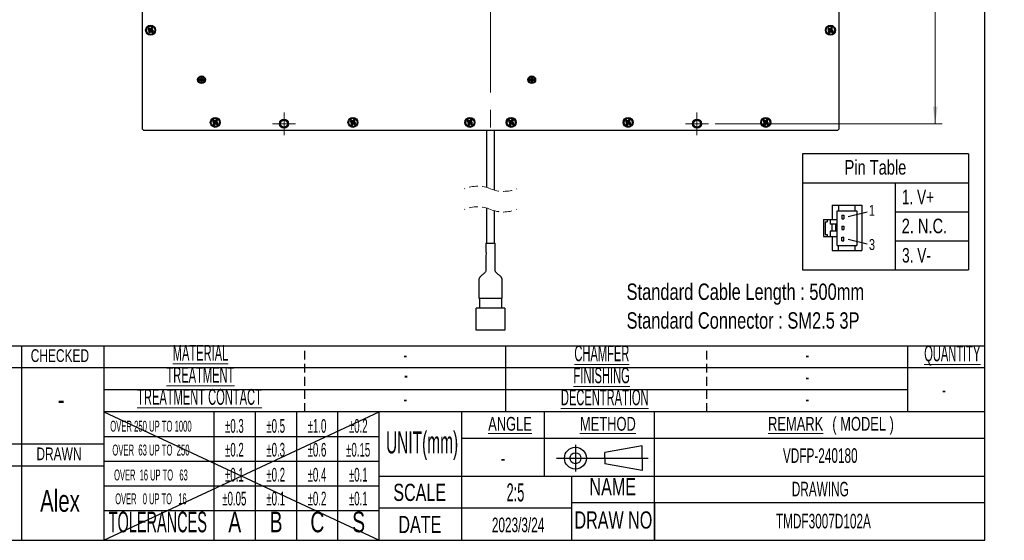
# Model space of a CAD drawing. Header units: millimetres. Extents: x 6 to 294, y 6 to 202.
# Tile 2 of 4: x 151 to 294, y 6 to 82. Entities that reach past the tile are written whole.
import ezdxf

# ---------------------------------------------------------------- set-up
doc = ezdxf.new("R2010")
doc.units = ezdxf.units.MM
doc.linetypes.add('CENTERX2', pattern=[20.32, 12.7, -2.54, 2.54, -2.54])
doc.linetypes.add('HIDDEN', pattern=[1.905, 1.27, -0.635])
doc.styles.add('SLDTEXTSTYLE0', font='TXT', dxfattribs={"width": 0.75})
doc.styles.add('SLDTEXTSTYLE1', font='TXT', dxfattribs={"width": 0.7})
doc.styles.add('SLDTEXTSTYLE2', font='TXT', dxfattribs={"width": 0.605})
doc.styles.add('SLDTEXTSTYLE3', font='TXT', dxfattribs={"width": 0.525})
doc.styles.add('SLDTEXTSTYLE4', font='TXT', dxfattribs={"width": 0.515789})
doc.styles.add('SLDTEXTSTYLE5', font='TXT', dxfattribs={"width": 0.514474})
doc.dimstyles.new('SLDDIMSTYLE0', dxfattribs={"dimtxt": 2.116667, "dimasz": 2.5, "dimexe": 0, "dimexo": 0.0625, "dimgap": 0.529167, "dimtad": 1, "dimdec": 1, "dimlfac": 2.5, "dimrnd": 1e-09, "dimzin": 4, "dimdsep": 46, "dimtxsty": 'SLDTEXTSTYLE0', "dimsah": 1, "dimcen": 0.09, "dimadec": 0, "dimazin": 1, "dimtfac": 1, "dimtdec": 1, "dimtofl": 0, "dimtmove": 0, "dimatfit": 3, "dimfxl": 1, "dimfrac": 2, "dimtolj": 1, "dimtzin": 12, "dimarcsym": 0})

# ---------------------------------------------------------------- blocks, each defined once
blk = doc.blocks.new('SW_NOTE_0')
at = {"color": 0, "linetype": 'Continuous', "lineweight": 0, "char_height": 2.3813, "attachment_point": 1, "style": 'SLDTEXTSTYLE0'}
for s, insert in [('Standard Cable Length : 500mm', (0, 3.07)), ('Standard Connector : SM2.5 3P', (0, -1.11))]:
    blk.add_mtext(s, dxfattribs=dict(at, insert=insert))
blk = doc.blocks.new('SW_NOTE_2')
at = {"color": 0, "linetype": 'Continuous', "lineweight": 0, "char_height": 2, "attachment_point": 2, "style": 'SLDTEXTSTYLE1'}
for s, insert in [('\\LREMARK', (4.5, 2.58)), ('( MODEL )', (14.3, 2.58))]:
    blk.add_mtext(s, dxfattribs=dict(at, insert=insert))
blk = doc.blocks.new('_D_8')
at = {"color": 7, "linetype": 'Continuous', "lineweight": 18}
for p, q in [((251.98, 142.21), (284.94, 142.21)), ((283.94, 142.21), (283.94, 67.01)), ((251.98, 67.01), (284.94, 67.01))]:
    blk.add_line(p, q, dxfattribs=at)
for points in [[(283.94, 142.21), (283.59, 139.71), (284.29, 139.71)], [(283.94, 67.01), (284.29, 69.51), (283.59, 69.51)]]:
    blk.add_solid(points, dxfattribs=at)
at = {"color": 7, "linetype": 'Continuous', "lineweight": 18, "insert": (281.22, 101.79), "char_height": 2.117, "attachment_point": 1, "rotation": 90, "style": 'SLDTEXTSTYLE0'}
blk.add_mtext('188.0', dxfattribs=at)
blk = doc.blocks.new('SW_CENTERMARKSYMBOL_4')
at = {"color": 0, "linetype": 'Continuous', "lineweight": 18}
for p, q in [((0, 1), (0, 1.66)), ((-1, 0), (-1.66, 0)), ((0, 0), (-1, 0)), ((0, 0), (0, 1)), ((0, 0), (0, -1)), ((0, 0), (1, 0)), ((1, 0), (1.66, 0)), ((0, -1), (0, -1.66))]:
    blk.add_line(p, q, dxfattribs=at)
blk = doc.blocks.new('SW_CENTERMARKSYMBOL_5')
at = {"color": 0, "linetype": 'Continuous', "lineweight": 18}
for p, q in [((0, 1), (0, 1.66)), ((-1, 0), (-1.66, 0)), ((0, 0), (-1, 0)), ((0, 0), (0, 1)), ((0, 0), (0, -1)), ((0, 0), (1, 0)), ((1, 0), (1.66, 0)), ((0, -1), (0, -1.66))]:
    blk.add_line(p, q, dxfattribs=at)

msp = doc.modelspace()

# ---------------------------------------------------------------- linework, layer by layer
at = {"color": 7, "linetype": 'Continuous', "lineweight": 25}
for p, q in [((291.144, 6.453), (291.144, 199.039)), ((168.716, 66.212), (168.716, 143.012)), ((269.916, 143.012), (269.916, 66.212)), ((169.642, 80.927), (169.514, 80.724)), ((169.637, 80.752), (169.514, 80.724)), ((169.514, 80.724), (169.751, 80.575)), ((169.751, 80.575), (169.601, 80.338)), ((169.724, 80.366), (169.601, 80.338)), ((169.601, 80.338), (169.804, 80.21)), ((169.67, 80.804), (169.637, 80.752)), ((169.637, 80.752), (169.873, 80.602)), ((169.879, 80.777), (169.642, 80.927)), ((169.67, 80.804), (169.642, 80.927)), ((169.907, 80.655), (169.67, 80.804)), ((169.873, 80.602), (169.724, 80.366)), ((169.724, 80.366), (169.776, 80.333)), ((169.873, 80.602), (169.751, 80.575)), ((169.776, 80.333), (169.926, 80.569)), ((169.776, 80.333), (169.804, 80.21)), ((169.804, 80.21), (169.953, 80.446)), ((170.028, 81.014), (169.879, 80.777)), ((169.907, 80.655), (169.879, 80.777)), ((170.056, 80.891), (169.907, 80.655)), ((169.926, 80.569), (169.953, 80.446)), ((169.926, 80.569), (170.162, 80.42)), ((169.953, 80.446), (170.19, 80.297)), ((169.959, 80.622), (170.108, 80.858)), ((169.959, 80.622), (170.082, 80.649)), ((170.195, 80.472), (169.959, 80.622)), ((170.231, 80.886), (170.028, 81.014)), ((170.056, 80.891), (170.028, 81.014)), ((170.108, 80.858), (170.056, 80.891)), ((170.082, 80.649), (170.231, 80.886)), ((170.318, 80.5), (170.082, 80.649)), ((170.108, 80.858), (170.231, 80.886)), ((170.162, 80.42), (170.195, 80.472)), ((170.162, 80.42), (170.19, 80.297)), ((170.19, 80.297), (170.318, 80.5)), ((170.195, 80.472), (170.318, 80.5)), ((268.442, 80.927), (268.314, 80.724)), ((268.437, 80.752), (268.314, 80.724)), ((268.314, 80.724), (268.551, 80.575)), ((268.551, 80.575), (268.401, 80.338)), ((268.524, 80.366), (268.401, 80.338)), ((268.401, 80.338), (268.604, 80.21)), ((268.47, 80.804), (268.437, 80.752)), ((268.437, 80.752), (268.673, 80.602)), ((268.679, 80.777), (268.442, 80.927)), ((268.47, 80.804), (268.442, 80.927)), ((268.707, 80.655), (268.47, 80.804)), ((268.673, 80.602), (268.524, 80.366)), ((268.524, 80.366), (268.576, 80.333)), ((268.673, 80.602), (268.551, 80.575)), ((268.576, 80.333), (268.726, 80.569)), ((268.576, 80.333), (268.604, 80.21)), ((268.604, 80.21), (268.753, 80.446)), ((268.828, 81.014), (268.679, 80.777)), ((268.707, 80.655), (268.679, 80.777)), ((268.856, 80.891), (268.707, 80.655)), ((268.726, 80.569), (268.753, 80.446)), ((268.726, 80.569), (268.962, 80.42)), ((268.753, 80.446), (268.99, 80.297)), ((268.759, 80.622), (268.908, 80.858)), ((268.759, 80.622), (268.882, 80.649)), ((268.995, 80.472), (268.759, 80.622)), ((269.031, 80.886), (268.828, 81.014)), ((268.856, 80.891), (268.828, 81.014)), ((268.908, 80.858), (268.856, 80.891)), ((268.882, 80.649), (269.031, 80.886)), ((269.118, 80.5), (268.882, 80.649)), ((268.908, 80.858), (269.031, 80.886)), ((268.962, 80.42), (268.995, 80.472)), ((268.962, 80.42), (268.99, 80.297)), ((268.99, 80.297), (269.118, 80.5)), ((268.995, 80.472), (269.118, 80.5)), ((177.226, 73.502), (176.996, 73.502)), ((176.996, 73.502), (176.996, 73.322)), ((177.085, 73.413), (176.996, 73.502)), ((177.085, 73.411), (176.996, 73.322)), ((176.996, 73.322), (177.226, 73.322)), ((177.315, 73.413), (177.085, 73.413)), ((177.085, 73.413), (177.085, 73.411)), ((177.085, 73.411), (177.315, 73.411)), ((177.406, 73.732), (177.226, 73.732)), ((177.226, 73.732), (177.226, 73.502)), ((177.315, 73.643), (177.226, 73.732)), ((177.315, 73.413), (177.226, 73.502)), ((177.315, 73.411), (177.226, 73.322)), ((177.226, 73.322), (177.226, 73.092)), ((177.315, 73.181), (177.226, 73.092)), ((177.226, 73.092), (177.406, 73.092)), ((177.317, 73.643), (177.315, 73.643)), ((177.315, 73.643), (177.315, 73.413)), ((177.315, 73.411), (177.315, 73.181)), ((177.315, 73.181), (177.317, 73.181)), ((177.317, 73.643), (177.406, 73.732)), ((177.317, 73.413), (177.317, 73.643)), ((177.317, 73.413), (177.406, 73.502)), ((177.547, 73.413), (177.317, 73.413)), ((177.317, 73.411), (177.406, 73.322)), ((177.317, 73.411), (177.547, 73.411)), ((177.317, 73.181), (177.317, 73.411)), ((177.317, 73.181), (177.406, 73.092)), ((177.406, 73.502), (177.406, 73.732)), ((177.636, 73.502), (177.406, 73.502)), ((177.406, 73.092), (177.406, 73.322)), ((177.406, 73.322), (177.636, 73.322)), ((177.547, 73.413), (177.636, 73.502)), ((177.547, 73.411), (177.547, 73.413)), ((177.547, 73.411), (177.636, 73.322)), ((177.636, 73.322), (177.636, 73.502)), ((225.226, 73.502), (224.996, 73.502)), ((224.996, 73.502), (224.996, 73.322)), ((225.085, 73.413), (224.996, 73.502)), ((225.085, 73.411), (224.996, 73.322)), ((224.996, 73.322), (225.226, 73.322)), ((225.315, 73.413), (225.085, 73.413)), ((225.085, 73.413), (225.085, 73.411)), ((225.085, 73.411), (225.315, 73.411)), ((225.406, 73.732), (225.226, 73.732)), ((225.226, 73.732), (225.226, 73.502)), ((225.315, 73.643), (225.226, 73.732)), ((225.315, 73.413), (225.226, 73.502)), ((225.315, 73.411), (225.226, 73.322)), ((225.226, 73.322), (225.226, 73.092)), ((225.315, 73.181), (225.226, 73.092)), ((225.226, 73.092), (225.406, 73.092)), ((225.317, 73.643), (225.315, 73.643)), ((225.315, 73.643), (225.315, 73.413)), ((225.315, 73.411), (225.315, 73.181)), ((225.315, 73.181), (225.317, 73.181)), ((225.317, 73.643), (225.406, 73.732)), ((225.317, 73.413), (225.317, 73.643)), ((225.317, 73.413), (225.406, 73.502)), ((225.547, 73.413), (225.317, 73.413)), ((225.317, 73.411), (225.406, 73.322)), ((225.317, 73.411), (225.547, 73.411)), ((225.317, 73.181), (225.317, 73.411)), ((225.317, 73.181), (225.406, 73.092)), ((225.406, 73.502), (225.406, 73.732)), ((225.636, 73.502), (225.406, 73.502)), ((225.406, 73.092), (225.406, 73.322)), ((225.406, 73.322), (225.636, 73.322)), ((225.547, 73.413), (225.636, 73.502)), ((225.547, 73.411), (225.547, 73.413)), ((225.547, 73.411), (225.636, 73.322)), ((225.636, 73.322), (225.636, 73.502)), ((179.042, 67.527), (178.914, 67.324)), ((179.037, 67.352), (178.914, 67.324)), ((178.914, 67.324), (179.151, 67.175)), ((179.07, 67.404), (179.037, 67.352)), ((179.037, 67.352), (179.273, 67.202)), ((179.279, 67.377), (179.042, 67.527)), ((179.07, 67.404), (179.042, 67.527)), ((179.307, 67.255), (179.07, 67.404)), ((179.428, 67.614), (179.279, 67.377)), ((179.307, 67.255), (179.279, 67.377)), ((179.456, 67.491), (179.307, 67.255)), ((179.359, 67.222), (179.508, 67.458)), ((179.631, 67.486), (179.428, 67.614)), ((179.456, 67.491), (179.428, 67.614)), ((179.508, 67.458), (179.456, 67.491)), ((179.482, 67.249), (179.631, 67.486)), ((179.508, 67.458), (179.631, 67.486)), ((199.042, 67.527), (198.914, 67.324)), ((199.037, 67.352), (198.914, 67.324)), ((198.914, 67.324), (199.151, 67.175)), ((199.07, 67.404), (199.037, 67.352)), ((199.037, 67.352), (199.273, 67.202)), ((199.279, 67.377), (199.042, 67.527)), ((199.07, 67.404), (199.042, 67.527)), ((199.307, 67.255), (199.07, 67.404)), ((199.428, 67.614), (199.279, 67.377)), ((199.307, 67.255), (199.279, 67.377)), ((199.456, 67.491), (199.307, 67.255)), ((199.359, 67.222), (199.508, 67.458)), ((199.631, 67.486), (199.428, 67.614)), ((199.456, 67.491), (199.428, 67.614)), ((199.508, 67.458), (199.456, 67.491)), ((199.482, 67.249), (199.631, 67.486)), ((199.508, 67.458), (199.631, 67.486)), ((216.042, 67.527), (215.914, 67.324)), ((216.037, 67.352), (215.914, 67.324)), ((215.914, 67.324), (216.151, 67.175)), ((216.07, 67.404), (216.037, 67.352)), ((216.037, 67.352), (216.273, 67.202)), ((216.279, 67.377), (216.042, 67.527)), ((216.07, 67.404), (216.042, 67.527)), ((216.307, 67.255), (216.07, 67.404)), ((216.428, 67.614), (216.279, 67.377)), ((216.307, 67.255), (216.279, 67.377)), ((216.456, 67.491), (216.307, 67.255)), ((216.359, 67.222), (216.508, 67.458)), ((216.631, 67.486), (216.428, 67.614)), ((216.456, 67.491), (216.428, 67.614)), ((216.508, 67.458), (216.456, 67.491)), ((216.482, 67.249), (216.631, 67.486)), ((216.508, 67.458), (216.631, 67.486)), ((222.042, 67.527), (221.914, 67.324)), ((222.037, 67.352), (221.914, 67.324)), ((221.914, 67.324), (222.151, 67.175)), ((222.07, 67.404), (222.037, 67.352)), ((222.037, 67.352), (222.273, 67.202)), ((222.279, 67.377), (222.042, 67.527)), ((222.07, 67.404), (222.042, 67.527)), ((222.307, 67.255), (222.07, 67.404)), ((222.428, 67.614), (222.279, 67.377)), ((222.307, 67.255), (222.279, 67.377)), ((222.456, 67.491), (222.307, 67.255)), ((222.359, 67.222), (222.508, 67.458)), ((222.631, 67.486), (222.428, 67.614)), ((222.456, 67.491), (222.428, 67.614)), ((222.508, 67.458), (222.456, 67.491)), ((222.482, 67.249), (222.631, 67.486)), ((222.508, 67.458), (222.631, 67.486)), ((239.042, 67.527), (238.914, 67.324)), ((239.037, 67.352), (238.914, 67.324)), ((238.914, 67.324), (239.151, 67.175)), ((239.07, 67.404), (239.037, 67.352)), ((239.037, 67.352), (239.273, 67.202)), ((239.279, 67.377), (239.042, 67.527)), ((239.07, 67.404), (239.042, 67.527)), ((239.307, 67.255), (239.07, 67.404)), ((239.428, 67.614), (239.279, 67.377)), ((239.307, 67.255), (239.279, 67.377)), ((239.456, 67.491), (239.307, 67.255)), ((239.359, 67.222), (239.508, 67.458)), ((239.631, 67.486), (239.428, 67.614)), ((239.456, 67.491), (239.428, 67.614)), ((239.508, 67.458), (239.456, 67.491)), ((239.482, 67.249), (239.631, 67.486)), ((239.508, 67.458), (239.631, 67.486)), ((259.042, 67.527), (258.914, 67.324)), ((259.037, 67.352), (258.914, 67.324)), ((258.914, 67.324), (259.151, 67.175)), ((259.07, 67.404), (259.037, 67.352)), ((259.037, 67.352), (259.273, 67.202)), ((259.279, 67.377), (259.042, 67.527)), ((259.07, 67.404), (259.042, 67.527)), ((259.307, 67.255), (259.07, 67.404)), ((259.428, 67.614), (259.279, 67.377)), ((259.307, 67.255), (259.279, 67.377)), ((259.456, 67.491), (259.307, 67.255)), ((259.359, 67.222), (259.508, 67.458)), ((259.631, 67.486), (259.428, 67.614)), ((259.456, 67.491), (259.428, 67.614)), ((259.508, 67.458), (259.456, 67.491)), ((259.482, 67.249), (259.631, 67.486)), ((259.508, 67.458), (259.631, 67.486)), ((168.716, 66.212), (168.916, 66.012)), ((269.716, 66.012), (168.916, 66.012)), ((179.151, 67.175), (179.001, 66.938)), ((179.124, 66.966), (179.001, 66.938)), ((179.001, 66.938), (179.204, 66.81)), ((179.273, 67.202), (179.124, 66.966)), ((179.124, 66.966), (179.176, 66.933)), ((179.273, 67.202), (179.151, 67.175)), ((179.176, 66.933), (179.326, 67.169)), ((179.176, 66.933), (179.204, 66.81)), ((179.204, 66.81), (179.353, 67.046)), ((179.326, 67.169), (179.353, 67.046)), ((179.326, 67.169), (179.562, 67.02)), ((179.353, 67.046), (179.59, 66.897)), ((179.359, 67.222), (179.482, 67.249)), ((179.595, 67.072), (179.359, 67.222)), ((179.718, 67.1), (179.482, 67.249)), ((179.562, 67.02), (179.595, 67.072)), ((179.562, 67.02), (179.59, 66.897)), ((179.59, 66.897), (179.718, 67.1)), ((179.595, 67.072), (179.718, 67.1)), ((199.151, 67.175), (199.001, 66.938)), ((199.124, 66.966), (199.001, 66.938)), ((199.001, 66.938), (199.204, 66.81)), ((199.273, 67.202), (199.124, 66.966)), ((199.124, 66.966), (199.176, 66.933)), ((199.273, 67.202), (199.151, 67.175)), ((199.176, 66.933), (199.326, 67.169)), ((199.176, 66.933), (199.204, 66.81)), ((199.204, 66.81), (199.353, 67.046)), ((199.326, 67.169), (199.353, 67.046)), ((199.326, 67.169), (199.562, 67.02)), ((199.353, 67.046), (199.59, 66.897)), ((199.359, 67.222), (199.482, 67.249)), ((199.595, 67.072), (199.359, 67.222)), ((199.718, 67.1), (199.482, 67.249)), ((199.562, 67.02), (199.595, 67.072)), ((199.562, 67.02), (199.59, 66.897)), ((199.59, 66.897), (199.718, 67.1)), ((199.595, 67.072), (199.718, 67.1)), ((216.151, 67.175), (216.001, 66.938)), ((216.124, 66.966), (216.001, 66.938)), ((216.001, 66.938), (216.204, 66.81)), ((216.273, 67.202), (216.124, 66.966)), ((216.124, 66.966), (216.176, 66.933)), ((216.273, 67.202), (216.151, 67.175)), ((216.176, 66.933), (216.326, 67.169)), ((216.176, 66.933), (216.204, 66.81)), ((216.204, 66.81), (216.353, 67.046)), ((216.326, 67.169), (216.353, 67.046)), ((216.326, 67.169), (216.562, 67.02)), ((216.353, 67.046), (216.59, 66.897)), ((216.359, 67.222), (216.482, 67.249)), ((216.595, 67.072), (216.359, 67.222)), ((216.718, 67.1), (216.482, 67.249)), ((216.562, 67.02), (216.595, 67.072)), ((216.562, 67.02), (216.59, 66.897)), ((216.59, 66.897), (216.718, 67.1)), ((216.595, 67.072), (216.718, 67.1)), ((218.716, 66.012), (218.716, 57.766)), ((219.916, 57.354), (219.916, 66.012)), ((222.151, 67.175), (222.001, 66.938)), ((222.124, 66.966), (222.001, 66.938)), ((222.001, 66.938), (222.204, 66.81)), ((222.273, 67.202), (222.124, 66.966)), ((222.124, 66.966), (222.176, 66.933)), ((222.273, 67.202), (222.151, 67.175)), ((222.176, 66.933), (222.326, 67.169)), ((222.176, 66.933), (222.204, 66.81)), ((222.204, 66.81), (222.353, 67.046)), ((222.326, 67.169), (222.353, 67.046)), ((222.326, 67.169), (222.562, 67.02)), ((222.353, 67.046), (222.59, 66.897)), ((222.359, 67.222), (222.482, 67.249)), ((222.595, 67.072), (222.359, 67.222)), ((222.718, 67.1), (222.482, 67.249)), ((222.562, 67.02), (222.595, 67.072)), ((222.562, 67.02), (222.59, 66.897)), ((222.59, 66.897), (222.718, 67.1)), ((222.595, 67.072), (222.718, 67.1)), ((239.151, 67.175), (239.001, 66.938)), ((239.124, 66.966), (239.001, 66.938)), ((239.001, 66.938), (239.204, 66.81)), ((239.273, 67.202), (239.124, 66.966)), ((239.124, 66.966), (239.176, 66.933)), ((239.273, 67.202), (239.151, 67.175)), ((239.176, 66.933), (239.326, 67.169)), ((239.176, 66.933), (239.204, 66.81)), ((239.204, 66.81), (239.353, 67.046)), ((239.326, 67.169), (239.353, 67.046)), ((239.326, 67.169), (239.562, 67.02)), ((239.353, 67.046), (239.59, 66.897)), ((239.359, 67.222), (239.482, 67.249)), ((239.595, 67.072), (239.359, 67.222)), ((239.718, 67.1), (239.482, 67.249)), ((239.562, 67.02), (239.595, 67.072)), ((239.562, 67.02), (239.59, 66.897)), ((239.59, 66.897), (239.718, 67.1)), ((239.595, 67.072), (239.718, 67.1)), ((259.151, 67.175), (259.001, 66.938)), ((259.124, 66.966), (259.001, 66.938)), ((259.001, 66.938), (259.204, 66.81)), ((259.273, 67.202), (259.124, 66.966)), ((259.124, 66.966), (259.176, 66.933)), ((259.273, 67.202), (259.151, 67.175)), ((259.176, 66.933), (259.326, 67.169)), ((259.176, 66.933), (259.204, 66.81)), ((259.204, 66.81), (259.353, 67.046)), ((259.326, 67.169), (259.353, 67.046)), ((259.326, 67.169), (259.562, 67.02)), ((259.353, 67.046), (259.59, 66.897)), ((259.359, 67.222), (259.482, 67.249)), ((259.595, 67.072), (259.359, 67.222)), ((259.718, 67.1), (259.482, 67.249)), ((259.562, 67.02), (259.595, 67.072)), ((259.562, 67.02), (259.59, 66.897)), ((259.59, 66.897), (259.718, 67.1)), ((259.595, 67.072), (259.718, 67.1)), ((269.716, 66.012), (269.916, 66.212)), ((288.789, 62.64), (264.677, 62.64)), ((264.677, 62.64), (264.677, 45.795)), ((288.789, 62.64), (288.789, 45.795)), ((264.677, 58.429), (288.789, 58.429)), ((278.136, 58.429), (278.136, 45.795)), ((218.716, 54.766), (218.716, 49.646)), ((268.947, 55.181), (273.277, 55.181)), ((268.947, 55.181), (268.947, 53.079)), ((269.865, 55.181), (269.865, 54.366)), ((272.318, 54.366), (272.318, 55.181)), ((273.277, 55.181), (273.277, 48.598)), ((219.916, 49.646), (219.916, 54.354)), ((267.701, 53.079), (269.677, 53.079)), ((267.701, 53.079), (267.701, 50.612)), ((268.221, 53.079), (268.221, 52.776)), ((268.657, 53.079), (268.657, 52.395)), ((269.677, 54.366), (272.53, 54.366)), ((269.677, 49.334), (269.677, 54.366)), ((270.345, 53.707), (270.345, 53.188)), ((270.345, 53.707), (270.653, 53.707)), ((270.345, 53.188), (270.653, 53.188)), ((270.653, 53.707), (270.653, 53.188)), ((271.279, 53.522), (274.067, 54.215)), ((272.53, 54.366), (272.53, 49.334)), ((278.136, 54.218), (288.789, 54.218)), ((267.923, 52.776), (267.923, 50.922)), ((267.923, 52.776), (268.221, 52.776)), ((269.677, 52.395), (268.657, 52.395)), ((268.894, 52.395), (268.894, 51.381)), ((269.469, 52.395), (269.469, 51.381)), ((270.345, 52.14), (270.345, 51.62)), ((270.345, 52.14), (270.653, 52.14)), ((270.345, 51.62), (270.653, 51.62)), ((270.653, 52.14), (270.653, 51.62)), ((267.701, 50.612), (269.677, 50.612)), ((267.923, 50.922), (268.221, 50.922)), ((268.221, 50.922), (268.221, 50.612)), ((269.677, 51.381), (268.657, 51.381)), ((268.657, 51.381), (268.657, 50.612)), ((268.944, 50.612), (268.944, 48.598)), ((270.345, 50.54), (270.653, 50.54)), ((270.345, 50.012), (270.345, 50.54)), ((270.653, 50.012), (270.653, 50.54)), ((271.279, 50.25), (274.059, 49.555)), ((218.636, 49.646), (219.996, 49.646)), ((269.677, 49.334), (272.53, 49.334)), ((269.865, 48.598), (269.865, 49.334)), ((270.345, 50.012), (270.653, 50.012)), ((272.318, 48.598), (272.318, 49.334)), ((278.136, 50.006), (288.789, 50.006)), ((268.944, 48.598), (273.277, 48.598)), ((264.677, 45.795), (288.789, 45.795)), ((217.636, 41.646), (217.836, 41.646)), ((217.716, 41.646), (217.716, 40.226)), ((217.836, 41.646), (220.796, 41.646)), ((220.796, 41.646), (220.996, 41.646)), ((220.916, 41.646), (220.916, 40.226)), ((217.216, 37.026), (217.216, 40.226)), ((221.416, 40.226), (217.216, 40.226)), ((221.416, 40.226), (221.416, 37.026)), ((221.416, 37.026), (217.216, 37.026)), ((139.144, 34.72), (291.144, 34.72)), ((151.144, 34.72), (151.144, 6.453)), ((163.144, 34.72), (163.144, 6.453)), ((221.544, 25.12), (221.544, 34.72)), ((279.944, 25.12), (279.944, 34.72)), ((291.144, 31.52), (139.144, 31.52)), ((279.944, 28.32), (163.144, 28.32)), ((291.144, 25.12), (163.144, 25.12)), ((163.144, 25.12), (203.144, 6.453)), ((163.144, 6.453), (203.144, 25.12)), ((179.144, 6.453), (179.144, 25.12)), ((185.144, 6.453), (185.144, 25.12)), ((191.144, 6.453), (191.144, 25.12)), ((197.144, 6.453), (197.144, 25.12)), ((203.144, 6.453), (203.144, 25.12)), ((215.144, 15.786), (215.144, 25.12)), ((227.144, 15.786), (227.144, 25.12)), ((243.144, 6.453), (243.144, 25.12)), ((203.144, 21.52), (163.144, 21.52)), ((163.144, 20.453), (139.144, 20.453)), ((291.144, 21.253), (215.144, 21.253)), ((231.658, 20.314), (231.658, 16.474)), ((241.354, 20.174), (235.917, 19.205)), ((241.354, 18.394), (241.354, 20.174)), ((235.917, 18.394), (235.917, 19.205)), ((163.144, 17.253), (139.144, 17.253)), ((203.144, 17.92), (163.144, 17.92)), ((228.88, 18.394), (242.206, 18.394)), ((235.917, 18.394), (235.917, 17.583)), ((241.354, 16.614), (235.917, 17.583)), ((241.354, 18.394), (241.354, 16.614)), ((203.144, 15.786), (291.144, 15.786)), ((215.144, 6.453), (215.144, 15.786)), ((231.144, 6.453), (231.144, 15.786)), ((203.144, 14.32), (163.144, 14.32)), ((291.144, 11.92), (231.144, 11.92)), ((243.144, 11.92), (243.144, 6.453)), ((203.144, 10.72), (163.144, 10.72)), ((231.144, 11.12), (203.144, 11.12)), ((5.901, 6.453), (291.144, 6.453))]:
    msp.add_line(p, q, dxfattribs=at)
at = {"color": 7, "linetype": 'CENTERX2', "lineweight": 18}
msp.add_line((219.316, 145.212), (219.316, 64.012), dxfattribs=at)
at = {"color": 7, "linetype": 'HIDDEN', "lineweight": 25}
for p, q in [((192.344, 25.12), (192.344, 34.72)), ((250.744, 25.12), (250.744, 34.72))]:
    msp.add_line(p, q, dxfattribs=at)
at = {"color": 7, "linetype": 'Continuous', "lineweight": 25}
for centre, radius in [((169.916, 80.612), 0.72), ((169.916, 80.612), 0.6), ((268.716, 80.612), 0.72), ((268.716, 80.612), 0.6), ((177.316, 73.412), 0.56), ((177.316, 73.412), 0.48), ((225.316, 73.412), 0.56), ((225.316, 73.412), 0.48), ((179.316, 67.212), 0.72), ((179.316, 67.212), 0.6), ((189.316, 67.012), 0.66), ((189.316, 67.012), 0.5), ((199.316, 67.212), 0.72), ((199.316, 67.212), 0.6), ((216.316, 67.212), 0.72), ((216.316, 67.212), 0.6), ((222.316, 67.212), 0.72), ((222.316, 67.212), 0.6), ((239.316, 67.212), 0.72), ((239.316, 67.212), 0.6), ((249.316, 67.012), 0.66), ((249.316, 67.012), 0.5), ((259.316, 67.212), 0.72), ((259.316, 67.212), 0.6), ((231.658, 18.394), 1.6), ((231.658, 18.394), 0.8)]:
    msp.add_circle(centre, radius, dxfattribs=at)
at = {"color": 7, "linetype": 'HIDDEN', "lineweight": 18}
for centre, start, end in [((217.429, 53.03), 67.38014, 112.61986), ((221.204, 62.09), 247.38014, 292.61986), ((217.429, 50.03), 67.38014, 112.61986), ((221.204, 59.09), 247.38014, 292.61986)]:
    msp.add_arc(centre, 4.908, start, end, dxfattribs=at)
at = {"color": 7, "linetype": 'Continuous', "lineweight": 25}
for points, knots in [([(218.636, 49.646), (218.654, 48.858), (218.682, 47.651), (218.596, 46.315), (218.676, 45.649), (218.517, 45.375), (218.278, 45.153), (217.999, 44.971), (217.794, 44.766), (217.713, 44.646), (217.666, 44.551), (217.638, 44.462), (217.622, 44.374), (217.615, 44.308), (217.612, 44.25), (217.612, 44.203), (217.613, 44.163), (217.614, 44.121), (217.617, 44.08), (217.619, 44.041), (217.623, 43.996), (217.627, 43.947), (217.637, 43.853), (217.639, 43.758), (217.636, 43.651), (217.636, 43.54), (217.636, 43.425), (217.636, 43.317), (217.636, 43.262), (217.636, 43.222), (217.636, 43.196), (217.636, 43.172), (217.636, 43.113), (217.636, 42.964), (217.636, 42.463), (217.636, 42.006), (217.636, 41.646)], [0, 0, 0, 0, 0.2804608, 0.4294924, 0.4840303, 0.5103491, 0.538992, 0.5999953, 0.6291951, 0.6413814, 0.651722, 0.6669947, 0.6745744, 0.6835426, 0.6908819, 0.6952535, 0.700065, 0.7052521, 0.710275, 0.7149161, 0.7191676, 0.7264977, 0.7323374, 0.7530738, 0.7602617, 0.7705232, 0.7925908, 0.801449, 0.8090506, 0.812432, 0.8155397, 0.8183728, 0.8209314, 0.836713, 0.8715307, 1, 1, 1, 1]), ([(220.996, 43.669), (220.995, 43.705), (220.992, 43.776), (220.998, 43.891), (221.009, 43.992), (221.015, 44.071), (221.018, 44.117), (221.019, 44.163), (221.02, 44.217), (221.018, 44.294), (221.011, 44.375), (220.996, 44.452), (220.978, 44.511), (220.962, 44.557), (220.943, 44.598), (220.921, 44.64), (220.892, 44.686), (220.839, 44.759), (220.701, 44.908), (220.461, 45.085), (220.224, 45.264), (220.086, 45.424), (220.017, 45.548), (219.966, 45.771), (220.013, 46.118), (219.986, 46.668), (219.986, 47.428), (219.99, 48.451), (219.994, 49.219), (219.996, 49.646)], [0, 0, 0, 0, 0.0170017, 0.0333616, 0.0540731, 0.0650291, 0.0704857, 0.0758782, 0.0863119, 0.0959245, 0.1122083, 0.1244524, 0.1328986, 0.1411433, 0.1471749, 0.1544782, 0.1630569, 0.1729385, 0.1967924, 0.2581732, 0.3130354, 0.3357603, 0.3569759, 0.3791368, 0.4421806, 0.5188012, 0.6386422, 0.7992575, 1, 1, 1, 1]), ([(220.994, 43.788), (220.994, 43.794), (220.994, 43.801), (220.994, 43.797), (220.994, 43.797)], [0, 0, 0, 0, 0.9868249, 1, 1, 1, 1]), ([(220.996, 41.646), (220.997, 42.047), (220.997, 42.615), (220.995, 43.261), (220.997, 43.523), (220.996, 43.634), (220.996, 43.687), (220.995, 43.723), (220.994, 43.745)], [0, 0, 0, 0, 0.5730608, 0.8109272, 0.9238781, 0.9481735, 0.9684547, 1, 1, 1, 1])]:
    msp.add_open_spline(points, degree=3, knots=knots, dxfattribs=at)

# ---------------------------------------------------------------- block references
at = {"color": 7, "linetype": 'Continuous', "lineweight": 18}
for name, p in [('SW_CENTERMARKSYMBOL_5', (189.316, 67.012)), ('SW_CENTERMARKSYMBOL_4', (249.316, 67.012))]:
    msp.add_blockref(name, p, dxfattribs=at)
at = {"color": 7, "linetype": 'Continuous', "lineweight": 0}
for name, p in [('SW_NOTE_0', (239.087, 40.715)), ('SW_NOTE_2', (259.158, 21.811))]:
    msp.add_blockref(name, p, dxfattribs=at)

# ---------------------------------------------------------------- texts
for s, insert, char_height, attachment_point, style in [('Pin Table', (270.769, 61.733), 2.1167, 1, 'SLDTEXTSTYLE0'), ('1. V+', (279.094, 57.416), 2.1167, 1, 'SLDTEXTSTYLE1'), ('1', (274.307, 55.215), 1.587, 1, 'SLDTEXTSTYLE0'), ('2. N.C.', (279.07, 53.213), 2.1167, 1, 'SLDTEXTSTYLE0'), ('3', (274.307, 50.247), 1.587, 1, 'SLDTEXTSTYLE0'), ('3. V-', (279.128, 48.948), 2.1167, 1, 'SLDTEXTSTYLE1'), ('\\LMATERIAL', (177.173, 34.852), 2.3, 2, 'SLDTEXTSTYLE3'), ('\\LCHAMFER', (235.495, 34.788), 2.3, 2, 'SLDTEXTSTYLE3'), ('\\LQUANTITY', (286.421, 34.773), 2.3, 2, 'SLDTEXTSTYLE3'), ('CHECKED', (156.738, 34.232), 1.8521, 2, 'SLDTEXTSTYLE1'), ('-', (206.953, 34.589), 2.3, 2, 'SLDTEXTSTYLE3'), ('-', (265.353, 34.589), 2.3, 2, 'SLDTEXTSTYLE3'), ('\\LTREATMENT', (177.156, 31.652), 2.3, 2, 'SLDTEXTSTYLE3'), ('\\LFINISHING', (235.462, 31.588), 2.3, 2, 'SLDTEXTSTYLE3'), ('-', (207.022, 31.652), 2.3, 2, 'SLDTEXTSTYLE3'), ('-', (265.353, 31.389), 2.3, 2, 'SLDTEXTSTYLE3'), ('\\LTREATMENT CONTACT', (177.025, 28.452), 2.3, 2, 'SLDTEXTSTYLE3'), ('\\LDECENTRATION', (235.915, 28.388), 2.3, 2, 'SLDTEXTSTYLE3'), ('-', (285.202, 29.507), 2.3, 2, 'SLDTEXTSTYLE3'), ('-', (156.916, 28.548), 3.175, 2, 'SLDTEXTSTYLE1'), ('-', (206.953, 28.189), 2.3, 2, 'SLDTEXTSTYLE3'), ('-', (265.353, 28.189), 2.3, 2, 'SLDTEXTSTYLE3'), ('\\LANGLE', (222.15, 24.389), 2, 2, 'SLDTEXTSTYLE1'), ('\\LMETHOD', (236.373, 24.389), 2, 2, 'SLDTEXTSTYLE1'), ('OVER 250 UP TO 1000', (169.966, 23.836), 1.5875, 2, 'SLDTEXTSTYLE3'), ('±0.3', (182.096, 24.084), 2, 2, 'SLDTEXTSTYLE3'), ('±0.5', (188.096, 24.084), 2, 2, 'SLDTEXTSTYLE3'), ('±1.0', (194.096, 24.084), 2, 2, 'SLDTEXTSTYLE3'), ('±0.2', (200.096, 24.084), 2, 2, 'SLDTEXTSTYLE3'), ('UNIT(mm)', (209.373, 22.283), 3.2, 2, 'SLDTEXTSTYLE3'), ('OVER  63 UP TO  250', (169.966, 20.369), 1.5875, 2, 'SLDTEXTSTYLE3'), ('±0.2', (182.096, 20.618), 2, 2, 'SLDTEXTSTYLE3'), ('±0.3', (188.096, 20.618), 2, 2, 'SLDTEXTSTYLE3'), ('±0.6', (194.096, 20.618), 2, 2, 'SLDTEXTSTYLE3'), ('±0.15', (200.082, 20.618), 2, 2, 'SLDTEXTSTYLE3'), ('DRAWN', (156.599, 19.95), 1.8521, 2, 'SLDTEXTSTYLE1'), ('VDFP-240180', (267.236, 19.831), 2.11667, 2, 'SLDTEXTSTYLE2'), ('±0.1', (182.096, 16.991), 2, 2, 'SLDTEXTSTYLE3'), ('±0.2', (188.096, 16.991), 2, 2, 'SLDTEXTSTYLE3'), ('±0.4', (194.096, 16.991), 2, 2, 'SLDTEXTSTYLE3'), ('±0.1', (200.096, 16.991), 2, 2, 'SLDTEXTSTYLE3'), ('-', (221.124, 19.393), 2, 2, 'SLDTEXTSTYLE1'), ('OVER  16 UP TO   63', (169.966, 16.743), 1.5875, 2, 'SLDTEXTSTYLE4'), ('SCALE', (209.022, 14.676), 2.5, 2, 'SLDTEXTSTYLE1'), ('2:5', (222.936, 14.746), 2.6458, 2, 'SLDTEXTSTYLE3'), ('NAME', (237.081, 15.492), 2.5, 2, 'SLDTEXTSTYLE1'), ('DRAWING', (267.236, 14.959), 2.1167, 2, 'SLDTEXTSTYLE2'), ('Alex', (156.752, 13.777), 3.175, 2, 'SLDTEXTSTYLE1'), ('OVER   0 UP TO   16', (169.966, 13.276), 1.5875, 2, 'SLDTEXTSTYLE5'), ('±0.05', (182.082, 13.524), 2, 2, 'SLDTEXTSTYLE3'), ('±0.1', (188.096, 13.524), 2, 2, 'SLDTEXTSTYLE3'), ('±0.2', (194.096, 13.524), 2, 2, 'SLDTEXTSTYLE3'), ('±0.1', (200.096, 13.524), 2, 2, 'SLDTEXTSTYLE3'), ('TOLERANCES', (170.966, 10.622), 3, 2, 'SLDTEXTSTYLE3'), ('A', (182.15, 10.622), 3, 2, 'SLDTEXTSTYLE1'), ('B', (188.15, 10.622), 3, 2, 'SLDTEXTSTYLE1'), ('C', (194.15, 10.622), 3, 2, 'SLDTEXTSTYLE1'), ('S', (200.15, 10.622), 3, 2, 'SLDTEXTSTYLE1'), ('DRAW NO.', (237.498, 10.658), 2.5, 2, 'SLDTEXTSTYLE1'), ('TMDF3007D102A', (267.689, 10.307), 2.11667, 2, 'SLDTEXTSTYLE2'), ('DATE', (209.047, 10.009), 2.5, 2, 'SLDTEXTSTYLE1'), ('2023/3/24', (223.325, 9.752), 2.1167, 2, 'SLDTEXTSTYLE2')]:
    msp.add_mtext(s, dxfattribs=dict(at, insert=insert, char_height=char_height, attachment_point=attachment_point, style=style))

# ---------------------------------------------------------------- dimensions: what is measured, and where the dimension line sits
at = {"color": 7, "linetype": 'Continuous', "lineweight": 18}
dim = msp.add_linear_dim(base=(283.944, 67.012), p1=(250.976, 142.212), p2=(250.976, 67.012), angle=90, dimstyle='SLDDIMSTYLE0', dxfattribs=at)
dim.commit()
dim.dimension.update_dxf_attribs({"geometry": '_D_8', "text_midpoint": (283.944, 105.306), "dimtype": 160})

doc.saveas('drawing.dxf')
